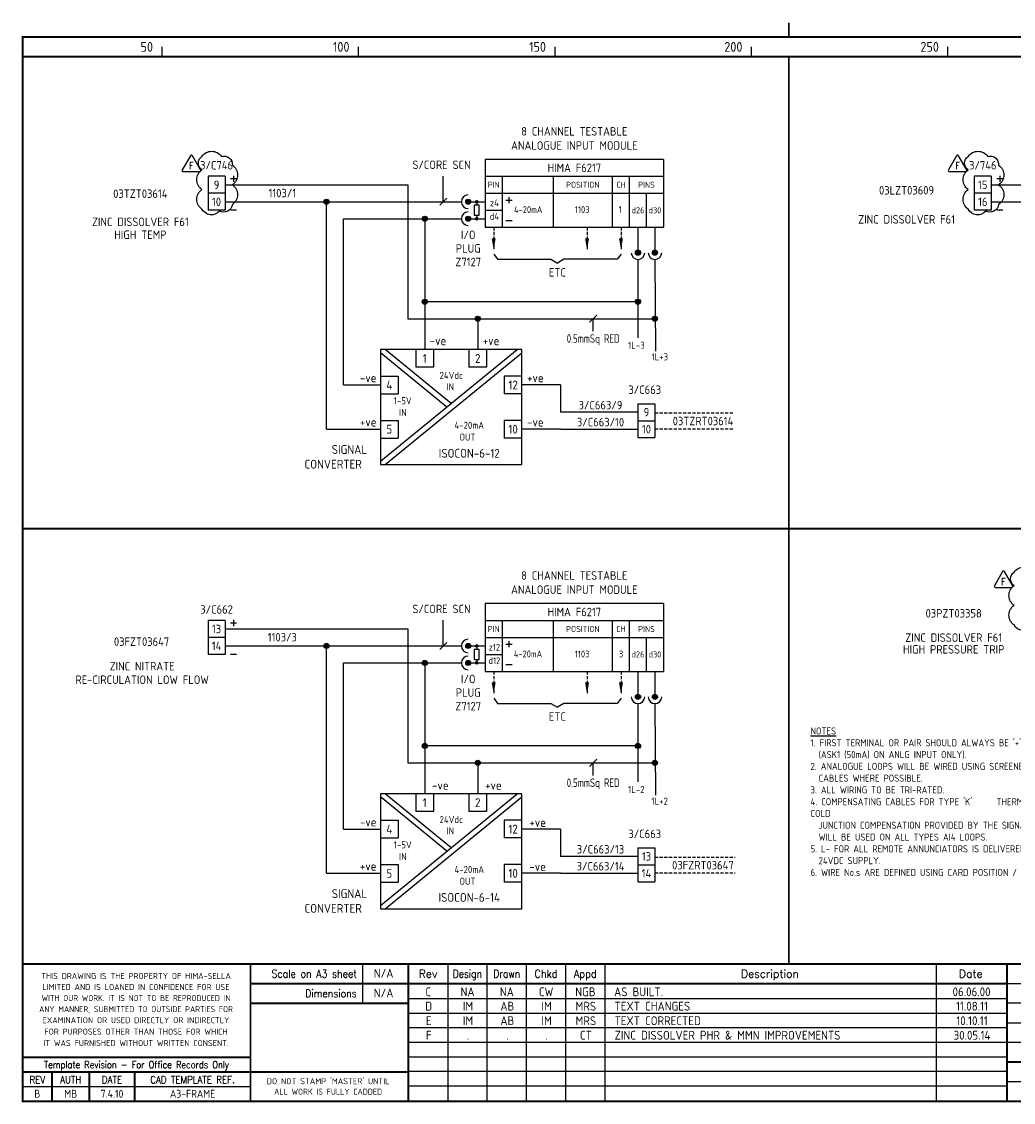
# Model space of a CAD drawing. Extents: x 14 to 408, y 0 to 275.
# Tile 1 of 2: x 14 to 267, y 0 to 275. Entities that reach past the tile are written whole.
import ezdxf
from ezdxf.enums import TextEntityAlignment as Align

# ---------------------------------------------------------------- set-up
doc = ezdxf.new("R2010")
doc.units = 0
doc.header["$LTSCALE"] = 0.25
doc.header["$MEASUREMENT"] = 0
doc.linetypes.add('HIDDEN2', pattern=[4.7625, 3.175, -1.5875])
doc.layers.get('0').update_dxf_attribs({"color": 41, "linetype": 'CONTINUOUS'})
for name, color, linetype in [('00-DRG_FRAME', 12, 'CONTINUOUS'), ('01-DRAW', 7, 'CONTINUOUS'), ('02-TEXT', 2, 'CONTINUOUS'), ('051-TEXT', 2, 'CONTINUOUS'), ('DIM', 3, 'CONTINUOUS')]:
    doc.layers.add(name, color=color, linetype=linetype)
doc.styles.add('ISO', font='iso.shx')
doc.styles.add('ROMAND', font='ROMAND')
doc.styles.add('ROMANS', font='romans.shx', dxfattribs={"width": 0.8})

# ---------------------------------------------------------------- blocks, each defined once
blk = doc.blocks.new('A3-REVA')
at = {"layer": '051-TEXT', "style": 'ISO'}
for tag, p in [('DESIGNED', (292.01, 31.7)), ('A', (117.73, 27.28)), ('DES', (127.73, 27.28)), ('DRN', (137.73, 27.28)), ('CHKD', (147.73, 27.28)), ('APPD', (157.73, 27.28)), ('DATE', (256, 27.28)), ('DRAWN', (291.72, 26.77)), ('CHECKED', (291.72, 21.89)), ('APPD', (291.65, 16.79)), ('DATE', (291.92, 11.96))]:
    blk.add_attdef(tag, text='', height=2.25, dxfattribs=at).set_placement(p, align=Align.CENTER)
blk.add_attdef('DESCRIPTION', (165.03, 27.28), '', height=2.25, dxfattribs=at)
blk = doc.blocks.new('A3-REVB')
at = {"layer": '051-TEXT', "style": 'ISO'}
for tag, p in [('A', (124.85, -20.36)), ('DES', (134.85, -20.36)), ('DRN', (144.85, -20.36)), ('CHKD', (154.85, -20.36)), ('APPD', (164.85, -20.36)), ('DATE', (263.12, -20.36))]:
    blk.add_attdef(tag, text='', height=2.25, dxfattribs=at).set_placement(p, align=Align.CENTER)
blk.add_attdef('DESCRIPTION', (172.15, -20.36), '', height=2.25, dxfattribs=at)
blk = doc.blocks.new('DOT')
for radius in [0.75, 0.65, 0.55, 0.45, 0.35, 0.25, 0.15, 0.05]:
    blk.add_circle((0, 0), radius)
blk = doc.blocks.new('A3-CONTRACT')
at = {"layer": '051-TEXT', "color": 41, "style": 'ISO'}
for tag, height, p in [('SCALE', 2.25, (106.71, 31.82)), ('DIMS', 2.25, (106.71, 26.8)), ('CONTRACT', 4.5, (344.94, 3.1)), ('CAD-REF', 2.25, (283.73, 1.84))]:
    blk.add_attdef(tag, text='', height=height, dxfattribs=at).set_placement(p, align=Align.CENTER)
for tag, p in [('TITLE_2', (303.86, 17.28)), ('TITLE_3', (303.79, 12.78))]:
    blk.add_attdef(tag, p, '', height=2.25, dxfattribs=at)
blk = doc.blocks.new('TRI-F')
at = {"layer": '01-DRAW'}
blk.add_lwpolyline([(-0.26, 2.55), (-2.34, -1.05, 0.57735), (-2.08, -1.5), (2.08, -1.5, 0.57735), (2.34, -1.05), (0.26, 2.55, 0.57735)], format="xyb", close=True, dxfattribs=at)
at = {"layer": '02-TEXT', "color": 2, "style": 'ROMANS', "width": 0.8}
blk.add_text('F', height=1.8, dxfattribs=at).set_placement((0, 0), align=Align.MIDDLE)

msp = doc.modelspace()

# ---------------------------------------------------------------- linework, layer by layer
at = {"layer": '00-DRG_FRAME'}
for p, q in [((50, 266.5), (50, 269)), ((100, 266.5), (100, 269)), ((150, 266.5), (150, 269)), ((200, 266.5), (200, 269)), ((250, 266.5), (250, 269)), ((101.01, 35.5), (101.01, 25.5)), ((122.7, 35.5), (122.7, 0.5)), ((132.7, 0.5), (132.7, 35.5)), ((142.7, 0.5), (142.7, 35.5)), ((152.7, 35.5), (152.7, 0.5)), ((162.7, 35.5), (162.7, 0.5)), ((247, 35.5), (247, 0.5)), ((265, 30.5), (302, 30.5)), ((265, 26.59), (112.7, 26.59)), ((302, 25.5), (265, 25.5)), ((265, 22.89), (112.7, 22.89)), ((265, 20.5), (302, 20.5)), ((265, 19.19), (112.7, 19.19)), ((265, 15.49), (112.7, 15.49)), ((302, 15.5), (265, 15.5)), ((265, 11.79), (112.7, 11.79)), ((265, 8.09), (112.7, 8.09)), ((72.5, 4.25), (14.5, 4.25)), ((265, 4.39), (112.7, 4.39)), ((302, 5.5), (265, 5.5))]:
    msp.add_line(p, q, dxfattribs=at)
at = {"layer": '00-DRG_FRAME', "const_width": 0.5}
for points in [[(209.5, 271.5), (209.5, 275.18)], [(209.5, 271.5), (209.5, 275.18)], [(14.5, 266.5), (404.5, 266.5)], [(209.5, 35.5), (209.5, 266.5)], [(14.5, 146.31), (404.5, 146.31)], [(404.5, 35.5), (14.5, 35.5)], [(72.5, 0.5), (72.5, 35.5)], [(112.7, 0.5), (112.7, 35.5)], [(265, 35.5), (265, 0.5)], [(265, 30.5), (72.5, 30.5)], [(112.7, 25.5), (72.5, 25.5)], [(14.5, 11.75), (72.5, 11.75)], [(265, 10.5), (404.5, 10.5)], [(14.5, 8), (72.5, 8)], [(22, 0.5), (22, 8)], [(31.5, 0.5), (31.5, 8)], [(43, 0.5), (43, 8)], [(112.7, 8), (72.5, 8)]]:
    msp.add_lwpolyline(points, dxfattribs=at)
msp.add_lwpolyline([(14.5, 0.5), (404.5, 0.5), (404.5, 271.5), (14.5, 271.5)], close=True, dxfattribs=at)
at = {"layer": '00-DRG_FRAME'}
for points in [[(60.13, 241.12, -0.520567), (65.13, 241.12, -0.520567), (67.9, 238.88, -0.520567), (67.9, 233.88, -0.520567), (67.9, 228.88, -0.520567), (64.61, 227.16, -0.520567), (60.13, 227.68, -0.520567), (60.13, 232.68, -0.520567), (60.13, 237.68, -0.520567)], [(255.13, 241.12, -0.520567), (260.13, 241.12, -0.520567), (262.9, 238.88, -0.520567), (262.9, 233.88, -0.520567), (262.9, 228.88, -0.520567), (259.61, 227.16, -0.520567), (255.13, 227.68, -0.520567), (255.13, 232.68, -0.520567), (255.13, 237.68, -0.520567)], [(266.81, 135.24, -0.520567), (271.81, 135.24, -0.520567), (274.58, 133.01, -0.520567), (274.58, 128.01, -0.520567), (274.58, 123.01, -0.520567), (271.3, 121.29, -0.520567), (266.81, 121.81, -0.520567), (266.81, 126.81, -0.520567), (266.81, 131.81, -0.520567)]]:
    msp.add_lwpolyline(points, format="xyb", close=True, dxfattribs=at)
at = {"layer": '01-DRAW'}
for p, q in [((177.59, 240.36), (132.23, 240.36)), ((132.23, 240.36), (132.23, 223.08)), ((177.59, 240.36), (177.59, 223.08)), ((66.02, 236.04), (61.7, 236.04)), ((61.7, 236.04), (61.7, 227.4)), ((66.02, 236.04), (66.02, 227.4)), ((68.95, 235.39), (67.4, 235.39)), ((68.18, 236.17), (68.18, 234.62)), ((132.23, 236.04), (177.59, 236.04)), ((136.55, 236.04), (136.55, 223.08)), ((149.51, 236.04), (149.51, 223.08)), ((164.63, 223.08), (164.63, 236.04)), ((168.95, 223.08), (168.95, 236.04)), ((256.7, 236.04), (256.7, 227.4)), ((261.02, 236.04), (256.7, 236.04)), ((261.02, 236.04), (261.02, 227.4)), ((263.95, 235.39), (262.4, 235.39)), ((263.18, 236.17), (263.18, 234.62)), ((66.02, 231.72), (61.7, 231.72)), ((66.02, 233.88), (112.51, 233.88)), ((112.51, 233.88), (112.51, 199.79)), ((132.23, 231.72), (177.59, 231.72)), ((173.27, 223.08), (173.27, 231.72)), ((261.02, 231.72), (256.7, 231.72)), ((261.02, 233.88), (307.51, 233.88)), ((66.02, 229.56), (126.18, 229.56)), ((91.81, 171.66), (91.81, 229.56)), ((127.91, 229.56), (132.23, 229.56)), ((130.07, 229.56), (130.07, 228.7)), ((137.5, 229.99), (139.05, 229.99)), ((138.28, 230.77), (138.28, 229.22)), ((261.02, 229.56), (321.18, 229.56)), ((66.02, 227.4), (61.7, 227.4)), ((68.95, 227.4), (67.4, 227.4)), ((130.07, 226.11), (130.07, 225.24)), ((132.23, 227.4), (136.55, 227.4)), ((261.02, 227.4), (256.7, 227.4)), ((263.95, 227.4), (262.4, 227.4)), ((96.13, 182.91), (96.13, 225.24)), ((96.13, 225.24), (126.18, 225.24)), ((116.83, 225.24), (116.83, 191.91)), ((127.91, 225.24), (132.23, 225.24)), ((132.23, 223.08), (177.59, 223.08)), ((137.5, 224.81), (139.05, 224.81)), ((171.11, 223.08), (171.11, 216.6)), ((175.43, 223.08), (175.43, 216.6)), ((134.39, 216.22), (135.36, 214.93)), ((135.36, 214.93), (148.97, 214.93)), ((148.97, 214.93), (150.59, 213.96)), ((152.21, 214.93), (150.59, 213.96)), ((165.82, 214.93), (152.21, 214.93)), ((166.79, 216.22), (165.82, 214.93)), ((171.11, 214.87), (171.11, 194.95)), ((175.43, 214.87), (175.55, 191.55)), ((171.11, 204.11), (116.79, 204.11)), ((112.51, 199.79), (175.43, 199.79)), ((130.33, 199.79), (130.33, 191.91)), ((105.58, 163.48), (140.36, 191.91)), ((122.48, 177.29), (105.58, 191.1)), ((123.58, 178.19), (106.8, 191.91)), ((106.8, 162.66), (141.58, 191.1)), ((114.58, 191.91), (114.58, 187.41)), ((119.08, 191.91), (119.08, 187.41)), ((128.08, 191.91), (128.08, 187.41)), ((132.58, 191.91), (132.58, 187.41)), ((105.58, 185.16), (110.08, 185.16)), ((141.58, 185.16), (137.08, 185.16)), ((96.13, 182.91), (105.58, 182.91)), ((151.39, 182.91), (141.58, 182.91)), ((151.39, 182.91), (151.39, 175.98)), ((105.58, 180.66), (110.08, 180.66)), ((141.58, 180.66), (137.08, 180.66)), ((171.11, 178.14), (171.11, 169.5)), ((171.11, 178.14), (175.43, 178.14)), ((171.11, 178.14), (175.43, 178.14)), ((175.43, 178.14), (175.43, 169.5)), ((105.58, 173.91), (110.08, 173.91)), ((141.58, 173.91), (137.08, 173.91)), ((171.11, 175.98), (151.39, 175.98)), ((171.11, 173.82), (175.43, 173.82)), ((91.81, 171.66), (105.58, 171.66)), ((151.39, 171.66), (141.58, 171.66)), ((151.39, 171.66), (171.11, 171.66)), ((105.58, 169.41), (110.08, 169.41)), ((141.58, 169.41), (137.08, 169.41)), ((171.11, 169.5), (175.43, 169.5)), ((177.59, 127.27), (132.23, 127.27)), ((132.23, 127.27), (132.23, 109.99)), ((177.59, 127.27), (177.59, 109.99)), ((66.02, 122.95), (61.7, 122.95)), ((61.7, 122.95), (61.7, 114.31)), ((66.02, 122.95), (66.02, 114.31)), ((68.95, 122.3), (67.4, 122.3)), ((68.18, 123.08), (68.18, 121.52)), ((132.23, 122.95), (177.59, 122.95)), ((136.55, 122.95), (136.55, 109.99)), ((149.51, 122.95), (149.51, 109.99)), ((164.63, 109.99), (164.63, 122.95)), ((168.95, 109.99), (168.95, 122.95)), ((66.02, 118.63), (61.7, 118.63)), ((66.02, 120.79), (112.51, 120.79)), ((112.51, 120.79), (112.51, 86.7)), ((132.23, 118.63), (177.59, 118.63)), ((173.27, 109.99), (173.27, 118.63)), ((66.02, 116.47), (126.18, 116.47)), ((91.81, 58.57), (91.81, 116.47)), ((127.91, 116.47), (132.23, 116.47)), ((130.07, 116.47), (130.07, 115.6)), ((137.5, 116.9), (139.05, 116.9)), ((138.28, 117.68), (138.28, 116.12)), ((66.02, 114.31), (61.7, 114.31)), ((68.95, 114.31), (67.4, 114.31)), ((130.07, 113.01), (130.07, 112.15)), ((132.23, 114.31), (136.55, 114.31)), ((96.13, 69.82), (96.13, 112.15)), ((96.13, 112.15), (126.18, 112.15)), ((116.83, 112.15), (116.83, 78.82)), ((127.91, 112.15), (132.23, 112.15)), ((137.5, 111.72), (139.05, 111.72)), ((132.23, 109.99), (177.59, 109.99)), ((171.11, 109.99), (171.11, 103.51)), ((175.43, 109.99), (175.43, 103.51)), ((134.39, 103.13), (135.36, 101.83)), ((135.36, 101.83), (148.97, 101.83)), ((148.97, 101.83), (150.59, 100.86)), ((152.21, 101.83), (150.59, 100.86)), ((165.82, 101.83), (152.21, 101.83)), ((166.79, 103.13), (165.82, 101.83)), ((171.11, 101.78), (171.11, 81.85)), ((175.43, 101.78), (175.55, 78.46)), ((171.11, 91.02), (116.79, 91.02)), ((112.51, 86.7), (175.43, 86.7)), ((130.33, 86.7), (130.33, 78.82)), ((105.58, 50.38), (140.36, 78.82)), ((122.48, 64.2), (105.58, 78.01)), ((123.58, 65.1), (106.8, 78.82)), ((106.8, 49.57), (141.58, 78.01)), ((114.58, 78.82), (114.58, 74.32)), ((119.08, 78.82), (119.08, 74.32)), ((128.08, 78.82), (128.08, 74.32)), ((132.58, 78.82), (132.58, 74.32)), ((105.58, 72.07), (110.08, 72.07)), ((141.58, 72.07), (137.08, 72.07)), ((96.13, 69.82), (105.58, 69.82)), ((151.39, 69.82), (141.58, 69.82)), ((151.39, 69.82), (151.39, 62.89)), ((105.58, 67.57), (110.08, 67.57)), ((141.58, 67.57), (137.08, 67.57)), ((171.11, 65.05), (171.11, 56.41)), ((171.11, 65.05), (175.43, 65.05)), ((171.11, 65.05), (175.43, 65.05)), ((175.43, 65.05), (175.43, 56.41)), ((105.58, 60.82), (110.08, 60.82)), ((141.58, 60.82), (137.08, 60.82)), ((171.11, 62.89), (151.39, 62.89)), ((171.11, 60.73), (175.43, 60.73)), ((91.81, 58.57), (105.58, 58.57)), ((151.39, 58.57), (141.58, 58.57)), ((151.39, 58.57), (171.11, 58.57)), ((105.58, 56.32), (110.08, 56.32)), ((141.58, 56.32), (137.08, 56.32)), ((171.11, 56.41), (175.43, 56.41))]:
    msp.add_line(p, q, dxfattribs=at)
at = {"layer": '01-DRAW', "linetype": 'HIDDEN2'}
for p, q in [((134.39, 223.08), (134.39, 217.25)), ((158.15, 223.08), (158.15, 217.25)), ((166.79, 223.08), (166.79, 217.25)), ((175.43, 175.8), (195.35, 175.8)), ((175.43, 171.75), (195.35, 171.75)), ((134.39, 109.99), (134.39, 104.16)), ((158.15, 109.99), (158.15, 104.16)), ((166.79, 109.99), (166.79, 104.16)), ((175.43, 62.71), (195.8, 62.71)), ((175.43, 58.66), (195.8, 58.66))]:
    msp.add_line(p, q, dxfattribs=at)
at = {"layer": '01-DRAW'}
for points in [[(129.42, 226.11), (130.72, 226.11), (130.72, 228.7), (129.42, 228.7)], [(105.58, 162.66), (141.58, 162.66), (141.58, 191.91), (105.58, 191.91)], [(129.42, 113.01), (130.72, 113.01), (130.72, 115.6), (129.42, 115.6)], [(105.58, 49.57), (141.58, 49.57), (141.58, 78.82), (105.58, 78.82)]]:
    msp.add_lwpolyline(points, close=True, dxfattribs=at)
for points in [[(119.08, 187.41), (114.58, 187.41)], [(132.58, 187.41), (128.08, 187.41)], [(110.08, 185.16), (110.08, 180.66)], [(137.08, 185.16), (137.08, 180.66)], [(110.08, 173.91), (110.08, 169.41)], [(137.08, 173.91), (137.08, 169.41)], [(119.08, 74.32), (114.58, 74.32)], [(132.58, 74.32), (128.08, 74.32)], [(110.08, 72.07), (110.08, 67.57)], [(137.08, 72.07), (137.08, 67.57)], [(110.08, 60.82), (110.08, 56.32)], [(137.08, 60.82), (137.08, 56.32)]]:
    msp.add_lwpolyline(points, dxfattribs=at)
for centre, radius in [((127.91, 229.56), 0.648), ((127.91, 229.56), 0.562), ((127.91, 229.56), 0.475), ((127.91, 229.56), 0.389), ((127.91, 229.56), 0.302), ((127.91, 229.56), 0.216), ((127.91, 229.56), 0.13), ((127.91, 229.56), 0.0432), ((127.91, 225.24), 0.648), ((127.91, 225.24), 0.562), ((127.91, 225.24), 0.475), ((127.91, 225.24), 0.389), ((127.91, 225.24), 0.302), ((127.91, 225.24), 0.216), ((127.91, 225.24), 0.13), ((127.91, 225.24), 0.0432), ((171.11, 216.6), 0.648), ((171.11, 216.6), 0.562), ((171.11, 216.6), 0.475), ((171.11, 216.6), 0.389), ((171.11, 216.6), 0.302), ((171.11, 216.6), 0.216), ((171.11, 216.6), 0.13), ((171.11, 216.6), 0.0432), ((175.43, 216.6), 0.648), ((175.43, 216.6), 0.562), ((175.43, 216.6), 0.475), ((175.43, 216.6), 0.389), ((175.43, 216.6), 0.302), ((175.43, 216.6), 0.216), ((175.43, 216.6), 0.13), ((175.43, 216.6), 0.0432), ((127.91, 116.47), 0.648), ((127.91, 116.47), 0.562), ((127.91, 116.47), 0.475), ((127.91, 116.47), 0.389), ((127.91, 116.47), 0.302), ((127.91, 116.47), 0.216), ((127.91, 116.47), 0.13), ((127.91, 116.47), 0.0432), ((127.91, 112.15), 0.648), ((127.91, 112.15), 0.562), ((127.91, 112.15), 0.475), ((127.91, 112.15), 0.389), ((127.91, 112.15), 0.302), ((127.91, 112.15), 0.216), ((127.91, 112.15), 0.13), ((127.91, 112.15), 0.0432), ((171.11, 103.51), 0.648), ((171.11, 103.51), 0.562), ((171.11, 103.51), 0.475), ((171.11, 103.51), 0.389), ((171.11, 103.51), 0.302), ((171.11, 103.51), 0.216), ((171.11, 103.51), 0.13), ((171.11, 103.51), 0.0432), ((175.43, 103.51), 0.648), ((175.43, 103.51), 0.562), ((175.43, 103.51), 0.475), ((175.43, 103.51), 0.389), ((175.43, 103.51), 0.302), ((175.43, 103.51), 0.216), ((175.43, 103.51), 0.13), ((175.43, 103.51), 0.0432)]:
    msp.add_circle(centre, radius, dxfattribs=at)
for centre, start, end in [((127.91, 229.56), 90, 270), ((127.91, 225.24), 90, 270), ((171.11, 216.6), 180, 0), ((175.43, 216.6), 180, 0), ((127.91, 116.47), 90, 270), ((127.91, 112.15), 90, 270), ((171.11, 103.51), 180, 0), ((175.43, 103.51), 180, 0)]:
    msp.add_arc(centre, 1.73, start, end, dxfattribs=at)
for points in [[(134.89, 220.27), (133.88, 220.27), (134.39, 217.25)], [(158.65, 220.27), (157.64, 220.27), (158.15, 217.25)], [(167.29, 220.27), (166.28, 220.27), (166.79, 217.25)], [(134.89, 107.18), (133.88, 107.18), (134.39, 104.16)], [(158.65, 107.18), (157.64, 107.18), (158.15, 104.16)], [(167.29, 107.18), (166.28, 107.18), (166.79, 104.16)]]:
    msp.add_solid(points, dxfattribs=at)
at = {"layer": 'DIM'}
for p, q in [((121.55, 229.56), (121.55, 236.1)), ((120.65, 228.66), (122.45, 230.46)), ((158.8, 198.89), (160.6, 200.69)), ((159.7, 196.6), (159.7, 199.79)), ((121.55, 116.47), (121.55, 123.01)), ((120.65, 115.57), (122.45, 117.37)), ((158.8, 85.8), (160.6, 87.6)), ((159.7, 83.51), (159.7, 86.7))]:
    msp.add_line(p, q, dxfattribs=at)

# ---------------------------------------------------------------- block references
at = {"layer": '00-DRG_FRAME'}
for p in [(57.45, 238.74), (252.45, 238.74), (264.14, 132.86)]:
    msp.add_blockref('TRI-F', p, dxfattribs=at)
for name, p, values in [('A3-CONTRACT', (-0.35, 0.19), {'TITLE_2': 'ICI SYNETIX SCHEDULE - No.3 AND No.7 PLANTS', 'TITLE_3': 'FISHER-ROSEMOUNTP.O. No.  99003994', 'CAD-REF': '10265-P3-079', 'CONTRACT': 'C10265H-P3', 'SCALE': 'N/A', 'DIMS': 'N/A'}), ('A3-REVB', (-7, 43.98), {'A': 'D', 'DES': 'IM', 'DRN': 'AB', 'CHKD': 'IM', 'APPD': 'MRS', 'DESCRIPTION': 'TEXT CHANGES', 'DATE': '11.08.11'}), ('A3-REVB', (-7, 40.28), {'A': 'E', 'DES': 'IM', 'DRN': 'AB', 'CHKD': 'IM', 'APPD': 'MRS', 'DESCRIPTION': 'TEXT CORRECTED', 'DATE': '10.10.11'}), ('A3-REVB', (-7, 36.58), {'A': 'F', 'DES': '.', 'DRN': '.', 'CHKD': '.', 'APPD': 'CT', 'DESCRIPTION': 'ZINC DISSOLVER PHR & MMN IMPROVEMENTS', 'DATE': '30.05.14'})]:
    msp.add_blockref(name, p, dxfattribs=at).add_auto_attribs(values)
ref = msp.add_blockref('A3-REVA', (0, 0), dxfattribs=at)
ref.add_attrib('A', 'C', dxfattribs={"layer": '051-TEXT', "height": 2.25, "style": 'ISO'}).set_placement((117.73, 27.28), align=Align.CENTER)
ref.add_attrib('DES', 'NA', dxfattribs={"layer": '051-TEXT', "height": 2.25, "style": 'ISO'}).set_placement((127.73, 27.28), align=Align.CENTER)
ref.add_attrib('DRN', 'NA', dxfattribs={"layer": '051-TEXT', "height": 2.25, "style": 'ISO'}).set_placement((137.73, 27.28), align=Align.CENTER)
ref.add_attrib('CHKD', 'CW', dxfattribs={"layer": '051-TEXT', "height": 2.25, "style": 'ISO'}).set_placement((147.73, 27.28), align=Align.CENTER)
ref.add_attrib('APPD', 'NGB', dxfattribs={"layer": '051-TEXT', "height": 2.25, "style": 'ISO'}).set_placement((157.73, 27.28), align=Align.CENTER)
ref.add_attrib('DESCRIPTION', 'AS BUILT.', (165.03, 27.28), dxfattribs={"layer": '051-TEXT', "height": 2.25, "style": 'ISO'})
ref.add_attrib('DATE', '06.06.00', dxfattribs={"layer": '051-TEXT', "height": 2.25, "style": 'ISO'}).set_placement((256, 27.28), align=Align.CENTER)
ref.add_attrib('DESIGNED', 'NH', dxfattribs={"layer": '051-TEXT', "height": 2.25, "style": 'ISO'}).set_placement((292.01, 31.7), align=Align.CENTER)
ref.add_attrib('DRAWN', 'NH', dxfattribs={"layer": '051-TEXT', "height": 2.25, "style": 'ISO'}).set_placement((291.72, 26.77), align=Align.CENTER)
ref.add_attrib('CHECKED', 'CW', dxfattribs={"layer": '051-TEXT', "height": 2.25, "style": 'ISO'}).set_placement((291.72, 21.89), align=Align.CENTER)
ref.add_attrib('APPD', 'NGB', dxfattribs={"layer": '051-TEXT', "height": 2.25, "style": 'ISO'}).set_placement((291.65, 16.79), align=Align.CENTER)
ref.add_attrib('DATE', '28.03.00', dxfattribs={"layer": '051-TEXT', "height": 2.25, "style": 'ISO'}).set_placement((291.92, 11.96), align=Align.CENTER)
at = {"layer": '01-DRAW'}
for p, xscale, yscale, zscale in [((91.81, 229.56), 0.8639999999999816, 0.8639999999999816, 0.8639999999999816), ((130.07, 229.56), 0.4320000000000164, 0.4320000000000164, 0.4320000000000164), ((116.83, 225.24), 0.8639999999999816, 0.8639999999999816, 0.8639999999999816), ((130.07, 225.24), 0.4320000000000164, 0.4320000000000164, 0.4320000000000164), ((116.83, 204.11), 0.8639999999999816, 0.8639999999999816, 0.8639999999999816), ((171.11, 204.11), 0.8639999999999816, 0.8639999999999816, 0.8639999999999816), ((130.33, 199.79), 0.8639999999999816, 0.8639999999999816, 0.8639999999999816), ((175.43, 199.79), 0.8639999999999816, 0.8639999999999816, 0.8639999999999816), ((91.81, 116.47), 0.8639999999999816, 0.8639999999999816, 0.8639999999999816), ((130.07, 116.47), 0.4320000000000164, 0.4320000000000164, 0.4320000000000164), ((116.83, 112.15), 0.8639999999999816, 0.8639999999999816, 0.8639999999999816), ((130.07, 112.15), 0.4320000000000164, 0.4320000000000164, 0.4320000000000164), ((116.83, 91.02), 0.8639999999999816, 0.8639999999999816, 0.8639999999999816), ((171.11, 91.02), 0.8639999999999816, 0.8639999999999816, 0.8639999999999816), ((130.33, 86.7), 0.8639999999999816, 0.8639999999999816, 0.8639999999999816), ((175.43, 86.7), 0.8639999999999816, 0.8639999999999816, 0.8639999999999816)]:
    msp.add_blockref('DOT', p, dxfattribs=dict(at, xscale=xscale, yscale=yscale, zscale=zscale))

# ---------------------------------------------------------------- texts
at = {"layer": '00-DRG_FRAME', "style": 'ISO'}
for s, p in [('50', (47.69, 267.75)), ('100', (97.69, 267.75)), ('150', (147.69, 267.75)), ('200', (197.69, 267.75)), ('250', (247.69, 267.75))]:
    msp.add_text(s, height=2.5, dxfattribs=at).set_placement(p, align=Align.RIGHT)
at = {"layer": '00-DRG_FRAME', "color": 3, "style": 'ISO'}
for s, width, p in [('THIS DRAWING IS THE PROPERTY OF HIMA-SELLA', 0.9, (43.36, 32.44)), ("DO NOT STAMP 'MASTER' UNTIL", 0.95, (92.25, 5.79))]:
    msp.add_text(s, height=1.53, dxfattribs=dict(at, width=width)).set_placement(p, align=Align.MIDDLE)
at = {"layer": '00-DRG_FRAME', "color": 4, "style": 'ROMAND', "width": 0.87}
for s, p in [('Scale on A3 sheet', (99.54, 32)), ('Dimensions', (99.54, 27.01))]:
    msp.add_text(s, height=2, dxfattribs=at).set_placement(p, align=Align.RIGHT)
at = {"layer": '00-DRG_FRAME', "color": 4, "style": 'ROMAND'}
for s, p in [('Rev', (117.7, 32)), ('Description', (204.69, 32)), ('Date', (255.79, 32))]:
    msp.add_text(s, height=2, dxfattribs=at).set_placement(p, align=Align.CENTER)
for s, width, p in [('Design', 0.85, (127.7, 32)), ('Drawn', 0.85, (137.7, 32)), ('Chkd', 0.9, (147.7, 32)), ('Appd', 0.9, (157.7, 32))]:
    msp.add_text(s, height=2, dxfattribs=dict(at, width=width)).set_placement(p, align=Align.CENTER)
at = {"layer": '00-DRG_FRAME', "color": 3, "style": 'ISO'}
for s, width, p in [('LIMITED AND IS LOANED IN CONFIDENCE FOR USE', 0.9, (43.36, 29.62)), ('WITH OUR WORK. IT IS NOT TO BE REPRODUCED IN', 0.87, (43.36, 26.81)), ('ANY MANNER, SUBMITTED TO OUTSIDE PARTIES FOR', 0.87, (43.36, 23.99)), ('EXAMINATION OR USED DIRECTLY OR INDIRECTLY', 0.9, (43.36, 21.18)), ('FOR PURPOSES OTHER THAN THOSE FOR WHICH', 0.9, (43.36, 18.27)), ('IT WAS FURNISHED WITHOUT WRITTEN CONSENT.', 0.9, (43.36, 15.35))]:
    msp.add_text(s, height=1.53, dxfattribs=dict(at, width=width)).set_placement(p, align=Align.MIDDLE_CENTER)
at = {"layer": '00-DRG_FRAME', "color": 4, "style": 'ROMAND'}
for s, width, p in [('Template Revision - For Office Records Only', 0.85, (43.5, 9.62)), ('REV', 0.9, (18.25, 6)), ('AUTH', 0.9, (26.75, 6)), ('DATE', 0.9, (37.25, 6)), ('CAD TEMPLATE REF.', 0.9, (57.75, 6))]:
    msp.add_text(s, height=1.8, dxfattribs=dict(at, width=width)).set_placement(p, align=Align.MIDDLE)
at = {"layer": '00-DRG_FRAME', "color": 41, "style": 'ISO'}
for s, p in [('B', (18.25, 1.45)), ('MB', (26.75, 1.45)), ('7.4.10', (37.25, 1.45)), ('A3-FRAME', (57.75, 1.45))]:
    msp.add_text(s, height=2, dxfattribs=at).set_placement(p, align=Align.CENTER)
at = {"layer": '00-DRG_FRAME', "color": 3, "style": 'ISO'}
msp.add_text('ALL WORK IS FULLY CADDED', height=1.53, dxfattribs=at).set_placement((92.25, 2.98), align=Align.MIDDLE_CENTER)
at = {"layer": '01-DRAW', "style": 'ISO'}
for s, height, p in [('8 CHANNEL TESTABLE', 2.16, (154.91, 246.41)), ('ANALOGUE INPUT MODULE', 2.16, (154.91, 242.81)), ('3/C746', 2.16, (63.86, 237.77)), ('S/CORE SCN', 2.16, (121.1, 237.9)), ('3/746', 2.16, (258.86, 237.77)), ('HIMA F6217', 2.16, (154.91, 237.12)), ('9', 2.16, (63.86, 232.8)), ('PIN', 1.555, (134.39, 233.1)), ('POSITION', 1.555, (157.07, 233.1)), ('CH', 1.555, (166.79, 233.1)), ('PINS', 1.555, (173.27, 233.1)), ('15', 2.16, (258.86, 232.8)), ('03TZT03614', 2.16, (44.46, 230.54)), ('1103/1', 2.16, (80.6, 230.7)), ('03LZT03609', 2.16, (239.46, 231.4)), ('10', 2.16, (63.86, 228.48)), ('z4', 1.728, (134.57, 228.42)), ('4-20mA', 1.728, (143.17, 226.7)), ('1103', 1.728, (156.92, 226.7)), ('1', 1.73, (166.59, 226.7)), ('16', 2.16, (258.86, 228.48)), ('d4', 1.728, (134.57, 224.97)), ('d26', 1.555, (171.11, 226.62)), ('d30', 1.555, (175.43, 226.62)), ('ZINC DISSOLVER F61', 2.16, (239.46, 224)), ('ZINC DISSOLVER F61', 2.16, (44.46, 223.36)), ('HIGH TEMP', 2.16, (44.46, 220.08)), ('I/O', 2.16, (127.91, 220.06)), ('PLUG', 2.16, (127.91, 216.6)), ('Z7127', 2.16, (127.91, 213.15)), ('ETC', 2.16, (150.59, 210.5)), ('3/C663', 2.16, (172.82, 180.63)), ('3/C663/9', 2.16, (161.57, 176.7)), ('9', 2.16, (173.27, 174.9)), ('4-20mA', 1.8, (128.17, 171.75)), ('3/C663/10', 2.16, (161.57, 172.38)), ('03TZRT03614', 2.16, (187.66, 172.65)), ('10', 2.16, (173.27, 170.58)), ('OUT', 1.8, (127.72, 168.75)), ('ISOCON-6-12', 2.25, (128.17, 164.4)), ('8 CHANNEL TESTABLE', 2.16, (154.91, 133.32)), ('ANALOGUE INPUT MODULE', 2.16, (154.91, 129.72)), ('3/C662', 2.16, (63.86, 124.68)), ('S/CORE SCN', 2.16, (121.1, 124.81)), ('HIMA F6217', 2.16, (154.91, 124.03)), ('03PZT03358', 2.16, (251.45, 123.7)), ('13', 2.16, (63.86, 119.71)), ('PIN', 1.555, (134.39, 120.01)), ('POSITION', 1.555, (157.07, 120.01)), ('CH', 1.555, (166.79, 120.01)), ('PINS', 1.555, (173.27, 120.01)), ('03FZT03647', 2.16, (44.77, 116.48)), ('1103/3', 2.16, (80.6, 117.61)), ('ZINC DISSOLVER F61', 2.16, (251.45, 117.51)), ('14', 2.16, (63.86, 115.39)), ('z12', 1.728, (134.57, 115.28)), ('HIGH PRESSURE TRIP', 2.16, (251.45, 114.51)), ('d12', 1.728, (134.57, 111.83)), ('4-20mA', 1.728, (143.12, 113.56)), ('1103', 1.728, (156.89, 113.56)), ('3', 1.73, (166.79, 113.56)), ('d26', 1.555, (171.11, 113.53)), ('d30', 1.555, (175.43, 113.53)), ('ZINC NITRATE', 2.16, (44.92, 110.22)), ('RE-CIRCULATION LOW FLOW', 2.16, (44.92, 106.79)), ('I/O', 2.16, (127.91, 106.96)), ('PLUG', 2.16, (127.91, 103.51)), ('Z7127', 2.16, (127.91, 100.05)), ('ETC', 2.16, (150.59, 97.41)), ('3/C663', 2.16, (172.82, 67.53)), ('3/C663/13', 2.16, (161.57, 63.61)), ('13', 2.16, (173.27, 61.81)), ('3/C663/14', 2.16, (161.57, 59.29)), ('03FZRT03647', 2.16, (187.62, 59.56)), ('4-20mA', 1.8, (128.17, 58.66)), ('14', 2.16, (173.27, 57.49)), ('OUT', 1.8, (127.72, 55.66)), ('ISOCON-6-14', 2.25, (128.17, 51.31))]:
    msp.add_text(s, height=height, dxfattribs=at).set_placement(p, align=Align.CENTER)
at = {"layer": '01-DRAW', "style": 'ISO', "width": 0.85}
for p in [(159.7, 193.66), (159.7, 80.57)]:
    msp.add_text('0.5mmSq RED', height=2.16, dxfattribs=at).set_placement(p, align=Align.CENTER)
at = {"layer": '01-DRAW', "style": 'ISO'}
for s, p in [('-ve', (122.33, 193.04)), ('+ve', (135.83, 193.04)), ('-ve', (104.56, 183.59)), ('+ve', (147.1, 183.59)), ('+ve', (104.56, 172.34)), ('-ve', (147.1, 172.34)), ('-ve', (122.92, 79.85)), ('+ve', (136.42, 79.85)), ('-ve', (104.56, 70.5)), ('+ve', (147.69, 70.4)), ('+ve', (104.56, 59.25)), ('-ve', (147.69, 59.15))]:
    msp.add_text(s, height=2.25, dxfattribs=at).set_placement(p, align=Align.RIGHT)
for s, height, p in [('1L-3', 1.8, (168.62, 192.11)), ('1L+3', 1.8, (174.56, 189.15)), ('1-5V', 1.8, (108.97, 178.01)), ('IN', 1.8, (110.32, 175.01)), ('SIGNAL', 2.25, (93.18, 165.36)), ('CONVERTER', 2.25, (86.25, 161.61)), ('1L-2', 1.8, (168.62, 79.02)), ('1L+2', 1.8, (174.56, 76.05)), ('1-5V', 1.8, (108.97, 64.92)), ('IN', 1.8, (110.32, 61.92)), ('SIGNAL', 2.25, (93.18, 52.27)), ('CONVERTER', 2.25, (86.25, 48.52))]:
    msp.add_text(s, height=height, dxfattribs=at).set_placement(p)
for s, height, p in [('1', 2.25, (116.83, 189.66)), ('2', 2.25, (130.33, 189.66)), ('24Vdc', 1.8, (123.58, 185.35)), ('12', 2.25, (139.33, 182.91)), ('4', 2.25, (107.83, 182.91)), ('IN', 1.8, (123.35, 182.47)), ('5', 2.25, (107.83, 171.66)), ('10', 2.25, (139.33, 171.66)), ('1', 2.25, (116.83, 76.57)), ('2', 2.25, (130.33, 76.57)), ('24Vdc', 1.8, (123.58, 72.25)), ('4', 2.25, (107.83, 69.82)), ('IN', 1.8, (123.35, 69.37)), ('12', 2.25, (139.33, 69.82)), ('5', 2.25, (107.83, 58.57)), ('10', 2.25, (139.33, 58.57))]:
    msp.add_text(s, height=height, dxfattribs=at).set_placement(p, align=Align.MIDDLE)
at = {"layer": '01-DRAW', "insert": (215.02, 95.71), "char_height": 1.8, "width": 70.5571, "attachment_point": 1, "style": 'ISO'}
msp.add_mtext("{\\LNOTES\\P}1. FIRST TERMINAL OR PAIR SHOULD ALWAYS BE '+'\\P  (ASK1 (50mA) ON ANLG INPUT ONLY).\\P2. ANALOGUE LOOPS WILL BE WIRED USING SCREENED\\P  CABLES WHERE POSSIBLE.\\P3. ALL WIRING TO BE TRI-RATED.\\P4. COMPENSATING CABLES FOR TYPE 'K'      THERMOCOUPLES WITH COLD\\P  JUNCTION COMPENSATION PROVIDED BY THE SIGNAL CONVERTER\\P  WILL BE USED ON ALL TYPES AI4 LOOPS.\\P5. L- FOR ALL REMOTE ANNUNCIATORS IS DELIVERED FROM THE ESD \\P  24VDC SUPPLY.\\P6. WIRE No.s ARE DEFINED USING CARD POSITION / CHANNEL NUMBER.          ", dxfattribs=at)

doc.saveas('drawing.dxf')
